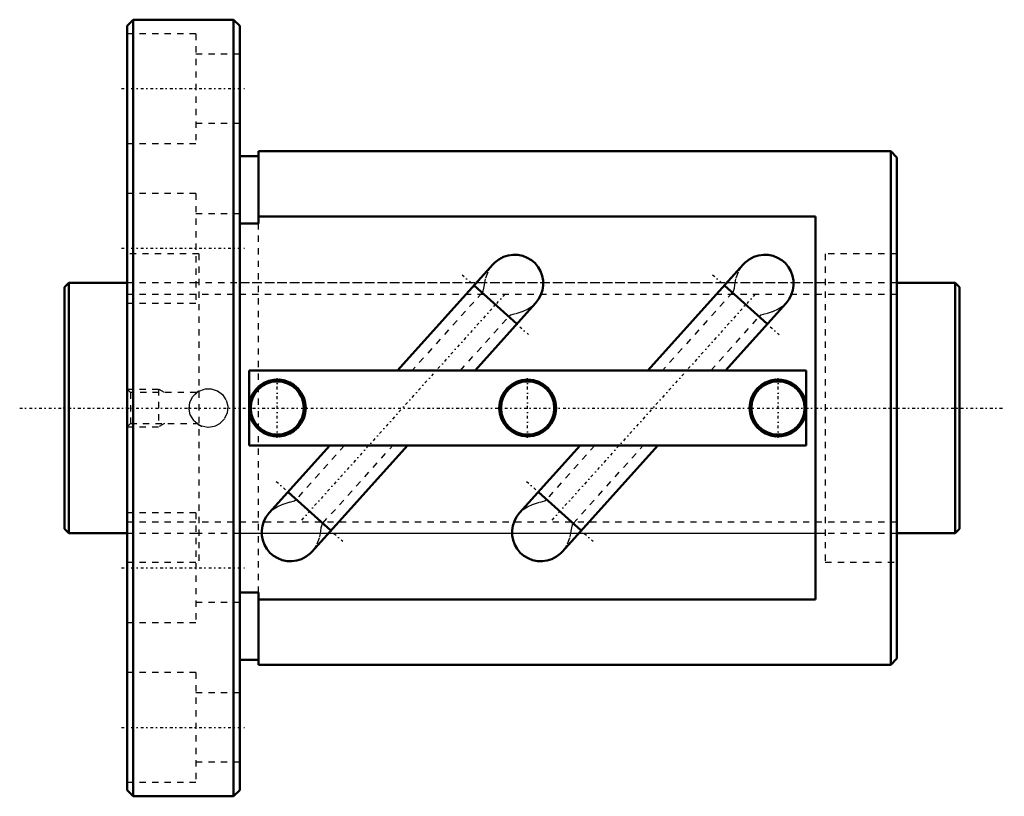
# Model space of a CAD drawing. Header units: millimetres. Extents: x -7 to 150, y -62 to 62.
import ezdxf

# ---------------------------------------------------------------- set-up
doc = ezdxf.new("R2010")
doc.units = ezdxf.units.MM
doc.linetypes.add('Center', pattern=[1.5, 0.45, -0.5, 0.05, -0.5])
doc.linetypes.add('Dashed', pattern=[2, 1, -1])
for name, color, linetype, lineweight in [('2d ConnectionPoints', 7, 'Continuous', 50), ('AM_0', 7, 'Continuous', 50), ('AM_5', 3, 'Continuous', 25), ('AM_7', 7, 'Center', 25), ('AM_9', 6, 'Dashed', 25)]:
    doc.layers.add(name, color=color, linetype=linetype, lineweight=lineweight)

# ---------------------------------------------------------------- blocks, each defined once
blk = doc.blocks.new('1_BIF4010V_7RR_Nut_0_in_BIF4010V_7RRG0_143LC0_000_0')
at = {"layer": 'AM_0'}
for p, q in [((11, 62), (10, 61)), ((27, 62), (11, 62)), ((11, 62), (11, -62)), ((28, 61), (27, 62)), ((27, 62), (27, -62)), ((10, 61), (10, -61)), ((28, 61), (28, -61)), ((31, 41), (31, 29.48)), ((132, 41), (31, 41)), ((133, 40), (132, 41)), ((132, 41), (132, -41)), ((31, 40.2), (28, 40.2)), ((133, 40), (133, -40)), ((120, 30.56), (31, 30.56)), ((120, -30.56), (120, 30.56)), ((31, 29.48), (28, 29.48)), ((68.44, 22.91), (53.21, 6)), ((108.44, 22.91), (93.21, 6)), ((72.27, 13.42), (65.44, 19.58)), ((112.27, 13.42), (105.44, 19.58)), ((65.59, 6), (75.28, 16.76)), ((105.59, 6), (115.28, 16.76)), ((29.5, 6), (29.5, -6)), ((118.5, 6), (29.5, 6)), ((118.5, -6), (118.5, 6)), ((29.5, -6), (118.5, -6)), ((42.41, -6), (32.72, -16.76)), ((39.56, -22.91), (54.79, -6)), ((82.41, -6), (72.72, -16.76)), ((79.56, -22.91), (94.79, -6)), ((35.73, -13.42), (42.56, -19.58)), ((75.73, -13.42), (82.56, -19.58)), ((28, -29.48), (31, -29.48)), ((31, -29.48), (31, -41)), ((31, -30.56), (120, -30.56)), ((28, -40.2), (31, -40.2)), ((132, -41), (133, -40)), ((31, -41), (132, -41)), ((10, -61), (11, -62)), ((27, -62), (28, -61)), ((11, -62), (27, -62))]:
    blk.add_line(p, q, dxfattribs=at)
for points in [[(68.42, 22.89), (68.76, 23.24), (69.4, 23.73), (70.14, 24.12), (70.88, 24.35), (71.68, 24.46), (72.44, 24.44), (73.22, 24.28), (73.93, 24), (74.6, 23.6), (75.18, 23.1), (75.68, 22.5), (76.05, 21.84), (76.33, 21.11), (76.47, 20.36), (76.48, 19.58), (76.37, 18.82), (76.12, 18.08), (75.76, 17.39), (75.28, 16.76), (75.27, 16.75)], [(108.42, 22.89), (108.76, 23.24), (109.4, 23.73), (110.14, 24.12), (110.88, 24.35), (111.68, 24.46), (112.44, 24.44), (113.22, 24.28), (113.93, 24), (114.6, 23.6), (115.18, 23.1), (115.68, 22.5), (116.05, 21.84), (116.33, 21.11), (116.47, 20.36), (116.48, 19.58), (116.37, 18.82), (116.12, 18.08), (115.76, 17.39), (115.28, 16.76), (115.27, 16.75)], [(39.58, -22.89), (39.24, -23.24), (38.6, -23.73), (37.86, -24.12), (37.12, -24.35), (36.32, -24.46), (35.56, -24.44), (34.78, -24.28), (34.07, -24), (33.4, -23.6), (32.82, -23.1), (32.32, -22.5), (31.95, -21.84), (31.67, -21.11), (31.53, -20.36), (31.52, -19.58), (31.63, -18.82), (31.88, -18.08), (32.24, -17.39), (32.72, -16.76), (32.73, -16.75)], [(79.58, -22.89), (79.24, -23.24), (78.6, -23.73), (77.86, -24.12), (77.12, -24.35), (76.32, -24.46), (75.56, -24.44), (74.78, -24.28), (74.07, -24), (73.4, -23.6), (72.82, -23.1), (72.32, -22.5), (71.95, -21.84), (71.67, -21.11), (71.53, -20.36), (71.52, -19.58), (71.63, -18.82), (71.88, -18.08), (72.24, -17.39), (72.72, -16.76), (72.73, -16.75)]]:
    blk.add_lwpolyline(points, dxfattribs=at)
for centre, radius in [((34, 0), 4.25), ((74, 0), 4.55), ((74, 0), 4.25), ((114, 0), 4.25)]:
    blk.add_circle(centre, radius, dxfattribs=at)
for centre, start, end in [((34, 0), 188.5019, 171.4981), ((114, 0), 8.5019, 351.4981)]:
    blk.add_arc(centre, 4.55, start, end, dxfattribs=at)
at = {"layer": 'AM_5', "linetype": 'Dashed'}
for p, q in [((10, 3), (15, 3)), ((16, 2.46), (15, 3)), ((15, 3), (15, -3)), ((10, -3), (15, -3)), ((16, -2.46), (15, -3))]:
    blk.add_line(p, q, dxfattribs=at)
at = {"layer": 'AM_7'}
for p, q in [((9.1, 51), (28.9, 51)), ((9.1, 25.5), (28.9, 25.5)), ((63.55, 21.28), (74.16, 11.72)), ((103.55, 21.28), (114.16, 11.72)), ((70.34, 18.15), (37.66, -18.15)), ((110.34, 18.15), (77.66, -18.15)), ((34, -4.78), (34, 4.78)), ((74, -4.78), (74, 4.78)), ((114, -4.78), (114, 4.78)), ((33.84, -11.72), (44.45, -21.28)), ((73.84, -11.72), (84.45, -21.28)), ((9.1, -25.5), (28.9, -25.5)), ((9.1, -51), (28.9, -51))]:
    blk.add_line(p, q, dxfattribs=at)
at = {"layer": 'AM_9'}
for p, q in [((21, 59.75), (10, 59.75)), ((21, 59.75), (21, 42.25)), ((28, 56.5), (21, 56.5)), ((21, 45.5), (28, 45.5)), ((10, 42.25), (21, 42.25)), ((21, 34.25), (10, 34.25)), ((21, 34.25), (21, 16.75)), ((28, 31), (21, 31)), ((31, -29.48), (31, 29.48)), ((21.45, 24.6), (10, 24.6)), ((21.45, 24.6), (21.45, -24.6)), ((133, 24.6), (121.55, 24.6)), ((121.55, 24.6), (121.55, -24.6)), ((121.55, 20), (21, 20)), ((66.73, 18.41), (55.55, 6)), ((106.72, 18.42), (95.53, 6)), ((10, 16.75), (21, 16.75)), ((63.26, 6), (70.98, 14.58)), ((103.27, 6), (110.99, 14.57)), ((10.54, 2.46), (10, 3)), ((21.09, 2.46), (10.54, 2.46)), ((10.54, 2.46), (10.54, -2.46)), ((10, -3), (10.54, -2.46)), ((10.54, -2.46), (21.11, -2.46)), ((44.74, -6), (37.02, -14.58)), ((41.27, -18.41), (52.45, -6)), ((84.73, -6), (77.01, -14.57)), ((81.28, -18.42), (92.47, -6)), ((21, -16.75), (10, -16.75)), ((21, -16.75), (21, -34.25)), ((21, -20), (121.55, -20)), ((10, -24.6), (21.45, -24.6)), ((121.55, -24.6), (133, -24.6)), ((21, -31), (28, -31)), ((10, -34.25), (21, -34.25)), ((21, -42.25), (10, -42.25)), ((21, -42.25), (21, -59.75)), ((28, -45.5), (21, -45.5)), ((21, -56.5), (28, -56.5)), ((10, -59.75), (21, -59.75))]:
    blk.add_line(p, q, dxfattribs=at)
for points in [[(66.74, 18.41), (66.75, 18.42), (66.89, 18.66), (67.02, 19.14), (67.09, 19.64), (67.31, 20.81), (67.77, 21.95), (68.2, 22.63), (68.42, 22.89)], [(106.74, 18.41), (106.75, 18.42), (106.89, 18.66), (107.02, 19.14), (107.09, 19.64), (107.31, 20.81), (107.77, 21.95), (108.2, 22.63), (108.42, 22.89)], [(75.27, 16.75), (74.71, 16.22), (74.04, 15.77), (73.07, 15.33), (72.02, 15.03), (71.27, 14.8), (70.99, 14.61), (70.97, 14.59)], [(115.27, 16.75), (114.71, 16.22), (114.04, 15.77), (113.07, 15.33), (112.02, 15.03), (111.27, 14.8), (110.99, 14.61), (110.97, 14.59)], [(21.45, -2.68), (20.65, -2.02), (20.11, -1.12), (19.9, -0.1), (20.04, 0.92), (20.51, 1.84), (21.26, 2.56), (21.45, 2.68)], [(21.45, 2.68), (22.42, 3.04), (23.45, 3.07), (24.43, 2.75), (25.25, 2.13), (25.83, 1.26), (26.09, 0.25), (26, -0.78), (25.58, -1.72), (24.87, -2.47), (23.94, -2.95), (22.91, -3.1), (21.9, -2.9), (21.45, -2.68)], [(32.73, -16.75), (33.29, -16.22), (33.96, -15.77), (34.93, -15.33), (35.98, -15.03), (36.73, -14.8), (37.01, -14.61), (37.03, -14.59)], [(72.73, -16.75), (73.29, -16.22), (73.96, -15.77), (74.93, -15.33), (75.98, -15.03), (76.73, -14.8), (77.01, -14.61), (77.03, -14.59)], [(41.26, -18.41), (41.25, -18.42), (41.11, -18.66), (40.98, -19.14), (40.91, -19.64), (40.69, -20.81), (40.23, -21.95), (39.8, -22.63), (39.58, -22.89)], [(81.26, -18.41), (81.25, -18.42), (81.11, -18.66), (80.98, -19.14), (80.91, -19.64), (80.69, -20.81), (80.23, -21.95), (79.8, -22.63), (79.58, -22.89)]]:
    blk.add_lwpolyline(points, dxfattribs=at)
for start, end in [(119.1957, 132.4509), (173.5372, 181.2692), (235.8908, 250.9888)]:
    blk.add_arc((23, 0), 3.1, start, end, dxfattribs=at)
blk = doc.blocks.new('2_BIF4010V_7RR000_Shaft_0_in_BIF4010V_7RRG0_143LC0_000_0')
at = {"layer": 'AM_0'}
for p, q in [((0.7, 20), (0, 19.3)), ((0, 19.3), (0, -19.3)), ((10, 20), (0.7, 20)), ((0.7, 20), (0.7, -20)), ((142.3, 20), (133, 20)), ((143, 19.3), (142.3, 20)), ((142.3, 20), (142.3, -20)), ((143, 19.3), (143, -19.3)), ((0, -19.3), (0.7, -20)), ((0.7, -20), (10, -20)), ((133, -20), (142.3, -20)), ((142.3, -20), (143, -19.3))]:
    blk.add_line(p, q, dxfattribs=at)
at = {"layer": 'AM_5', "linetype": 'Dashed'}
for p, q in [((10, 18.1595), (133, 18.1595)), ((10, -18.1595), (133, -18.1595))]:
    blk.add_line(p, q, dxfattribs=at)
at = {"layer": 'AM_7'}
blk.add_line((-7.15, 0), (150.15, 0), dxfattribs=at)
at = {"layer": 'AM_9'}
for p, q in [((21, 20), (10, 20)), ((133, 20), (28, 20)), ((10, -20), (21, -20)), ((28, -20), (133, -20))]:
    blk.add_line(p, q, dxfattribs=at)

msp = doc.modelspace()

# ---------------------------------------------------------------- linework, layer by layer
at = {"layer": '2d ConnectionPoints'}
for p in [(0, 0), (10, 0)]:
    msp.add_point(p, dxfattribs=at)

# ---------------------------------------------------------------- block references
for name in ['1_BIF4010V_7RR_Nut_0_in_BIF4010V_7RRG0_143LC0_000_0', '2_BIF4010V_7RR000_Shaft_0_in_BIF4010V_7RRG0_143LC0_000_0']:
    msp.add_blockref(name, (0, 0))

doc.saveas('drawing.dxf')
